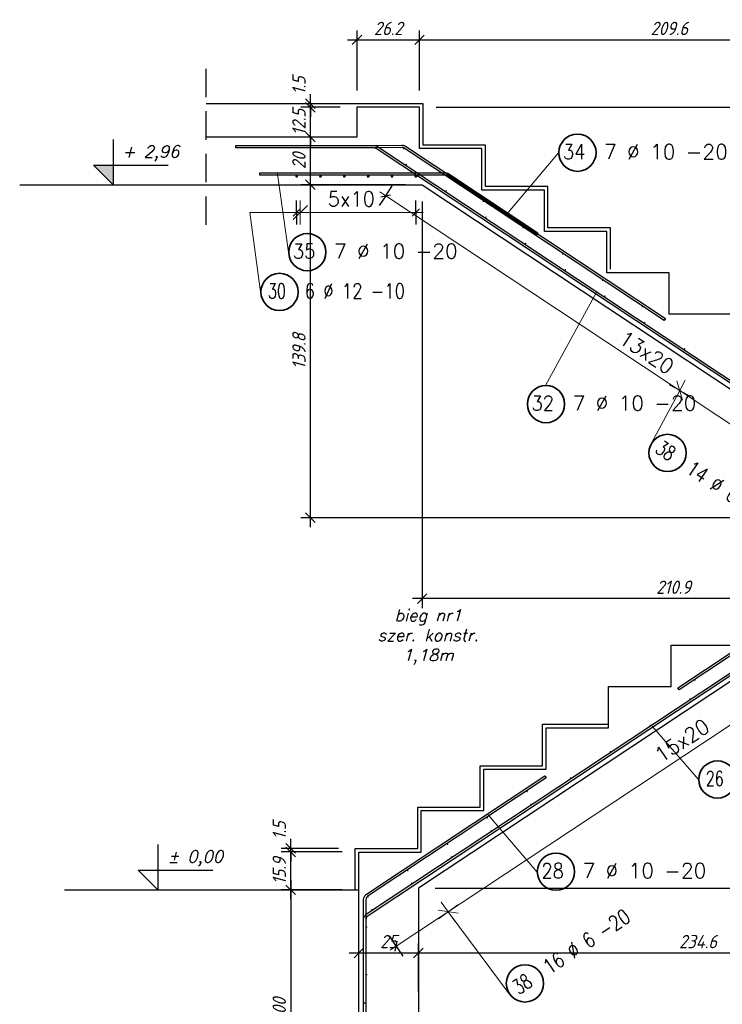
# Model space of a CAD drawing. Header units: millimetres. Extents: x -59549 to 24928, y -40343 to 39139.
# Tile 14 of 27: x -21886 to -18939, y 605 to 4738. Entities that reach past the tile are written whole.
import ezdxf

# ---------------------------------------------------------------- set-up
doc = ezdxf.new("R2010")
doc.units = ezdxf.units.MM
doc.header["$MEASUREMENT"] = 0
doc.linetypes.add('Dot & Dashed', pattern=[335.138881, 176.388884, -88.194442, 0, -70.555556])
doc.linetypes.add('Hidden', pattern=[7.14375, 4.7625, -2.38125])
for name, color, linetype in [('k-nadproża', 4, 'Hidden'), ('k-schody', 2, 'Continuous'), ('k-wymiary', 1, 'Continuous'), ('k-ściany', 2, 'Continuous')]:
    doc.layers.add(name, color=color, linetype=linetype)
doc.layers.add('Ogólne', color=7, linetype='Continuous', lineweight=25)
doc.styles.add('50', font='romans.shx', dxfattribs={"width": 0.85, "oblique": 15, "height": 10})
doc.styles.add('ISO', font='ISOCP.SHX', dxfattribs={"oblique": 15})
doc.styles.add('ROMANS', font='romans__.ttf')
doc.dimstyles.new('ISO 1_20', dxfattribs={"dimtxt": 56, "dimasz": 40, "dimexe": 40, "dimexo": 70, "dimgap": 20, "dimtad": 1, "dimdec": 1, "dimlfac": 0.1, "dimdsep": 46, "dimtxsty": 'ISO', "dimblk": 'OBLIQUE', "dimcen": 0.09, "dimdle": 40, "dimclrd": 1, "dimclre": 1, "dimclrt": 2, "dimadec": 0, "dimazin": 0, "dimtfac": 1, "dimtdec": 1, "dimtix": 1, "dimtmove": 2, "dimatfit": 0, "dimfxl": 1, "dimtolj": 1, "dimtzin": 0, "dimlwd": -1, "dimlwe": -1, "dimarcsym": 0})

# ---------------------------------------------------------------- blocks, each defined once
blk = doc.blocks.new('_Oblique')
at = {"color": 0, "linetype": 'ByBlock', "lineweight": -2, "ltscale": 30}
blk.add_line((-0.5, -0.5), (0.5, 0.5), dxfattribs=at)
blk = doc.blocks.new('*D58')
at = {"layer": 'Defpoints', "color": 0}
for p in [(-20213.5, 819.9), (-20463.5, 664.5), (-20213.5, 588.5)]:
    blk.add_point(p, dxfattribs=at)
at = {"layer": 'k-wymiary', "color": 1}
for p, q in [((-20463.5, 734.5), (-20463.5, 859.9)), ((-20213.5, 658.5), (-20213.5, 859.9)), ((-20503.5, 819.9), (-20173.5, 819.9))]:
    blk.add_line(p, q, dxfattribs=at)
at = {"layer": 'k-wymiary', "color": 1, "xscale": 40, "yscale": 40, "zscale": 40, "rotation": 180}
blk.add_blockref('_Oblique', (-20463.5, 819.9), dxfattribs=at)
at = {"layer": 'k-wymiary', "color": 1, "xscale": 40, "yscale": 40, "zscale": 40}
blk.add_blockref('_Oblique', (-20213.5, 819.9), dxfattribs=at)
at = {"layer": 'k-wymiary', "color": 2, "insert": (-20338.5, 867.9), "char_height": 56, "attachment_point": 5, "style": 'ISO'}
blk.add_mtext('\\A1;25', dxfattribs=at)
blk = doc.blocks.new('*D59')
at = {"layer": 'Defpoints', "color": 0}
for p in [(-17867.7, 2647), (-17867.7, 819.9), (-20213.5, 588.5)]:
    blk.add_point(p, dxfattribs=at)
at = {"layer": 'k-wymiary', "color": 1}
for p, q in [((-17867.7, 2577), (-17867.7, 779.9)), ((-20213.5, 658.5), (-20213.5, 859.9)), ((-20253.5, 819.9), (-17827.7, 819.9))]:
    blk.add_line(p, q, dxfattribs=at)
at = {"layer": 'k-wymiary', "color": 1, "xscale": 40, "yscale": 40, "zscale": 40, "rotation": 180}
blk.add_blockref('_Oblique', (-20213.5, 819.9), dxfattribs=at)
at = {"layer": 'k-wymiary', "color": 1, "xscale": 40, "yscale": 40, "zscale": 40}
blk.add_blockref('_Oblique', (-17867.7, 819.9), dxfattribs=at)
at = {"layer": 'k-wymiary', "color": 2, "insert": (-19040.6, 867.9), "char_height": 56, "attachment_point": 5, "style": 'ISO'}
blk.add_mtext('\\A1;234.6', dxfattribs=at)
blk = doc.blocks.new('*D61')
at = {"layer": 'Defpoints', "color": 0}
for p in [(-20213.5, 1091.9), (-17574.5, 1091.9), (-20213.5, 85.2)]:
    blk.add_point(p, dxfattribs=at)
at = {"layer": 'k-wymiary', "color": 1}
for p, q in [((-17574.5, 45.2), (-17574.5, 1131.9)), ((-20143.5, 1091.9), (-17534.5, 1091.9)), ((-20143.5, 85.2), (-17534.5, 85.2))]:
    blk.add_line(p, q, dxfattribs=at)
at = {"layer": 'k-wymiary', "color": 1, "xscale": 40, "yscale": 40, "zscale": 40}
for p, rotation in [((-17574.5, 1091.9), 90), ((-17574.5, 85.2), 270)]:
    blk.add_blockref('_Oblique', p, dxfattribs=dict(at, rotation=rotation))
at = {"layer": 'k-wymiary', "color": 2, "insert": (-17622.5, 588.5), "char_height": 56, "attachment_point": 5, "rotation": 90, "style": 'ISO'}
blk.add_mtext('\\A1;100.7', dxfattribs=at)
blk = doc.blocks.new('*D62')
at = {"layer": 'Defpoints', "color": 0}
for p in [(-17867.7, 2647), (-17574.5, 2647), (-20213.5, 1091.9)]:
    blk.add_point(p, dxfattribs=at)
at = {"layer": 'k-wymiary', "color": 1}
for p, q in [((-17574.5, 1051.9), (-17574.5, 2687)), ((-17797.7, 2647), (-17534.5, 2647)), ((-20143.5, 1091.9), (-17534.5, 1091.9))]:
    blk.add_line(p, q, dxfattribs=at)
at = {"layer": 'k-wymiary', "color": 1, "xscale": 40, "yscale": 40, "zscale": 40}
for p, rotation in [((-17574.5, 2647), 90), ((-17574.5, 1091.9), 270)]:
    blk.add_blockref('_Oblique', p, dxfattribs=dict(at, rotation=rotation))
at = {"layer": 'k-wymiary', "color": 2, "insert": (-17622.5, 1869.5), "char_height": 56, "attachment_point": 5, "rotation": 90, "style": 'ISO'}
blk.add_mtext('\\A1;155.5', dxfattribs=at)
blk = doc.blocks.new('*D64')
at = {"layer": 'Defpoints', "color": 0}
for p in [(-20209.1, 4370.2), (-17574.5, 4370.2), (-18105.5, 2807)]:
    blk.add_point(p, dxfattribs=at)
at = {"layer": 'k-wymiary', "color": 1}
for p, q in [((-17574.5, 2767), (-17574.5, 4410.2)), ((-20139.1, 4370.2), (-17534.5, 4370.2)), ((-18035.5, 2807), (-17534.5, 2807))]:
    blk.add_line(p, q, dxfattribs=at)
at = {"layer": 'k-wymiary', "color": 1, "xscale": 40, "yscale": 40, "zscale": 40}
for p, rotation in [((-17574.5, 4370.2), 90), ((-17574.5, 2807), 270)]:
    blk.add_blockref('_Oblique', p, dxfattribs=dict(at, rotation=rotation))
at = {"layer": 'k-wymiary', "color": 2, "insert": (-17622.5, 3588.6), "char_height": 56, "attachment_point": 5, "rotation": 90, "style": 'ISO'}
blk.add_mtext('\\A1;156.3', dxfattribs=at)
blk = doc.blocks.new('*D66')
at = {"layer": 'Defpoints', "color": 0}
for p in [(-20197.7, 4045), (-18088.9, 2647), (-20197.7, 2307.4)]:
    blk.add_point(p, dxfattribs=at)
at = {"layer": 'k-wymiary', "color": 1}
for p, q in [((-20197.7, 3975), (-20197.7, 2267.4)), ((-18088.9, 2577), (-18088.9, 2267.4)), ((-18048.9, 2307.4), (-20237.7, 2307.4))]:
    blk.add_line(p, q, dxfattribs=at)
at = {"layer": 'k-wymiary', "color": 1, "xscale": 40, "yscale": 40, "zscale": 40, "rotation": 180}
blk.add_blockref('_Oblique', (-20197.7, 2307.4), dxfattribs=at)
at = {"layer": 'k-wymiary', "color": 1, "xscale": 40, "yscale": 40, "zscale": 40}
blk.add_blockref('_Oblique', (-18088.9, 2307.4), dxfattribs=at)
at = {"layer": 'k-wymiary', "color": 2, "insert": (-19143.3, 2355.4), "char_height": 56, "attachment_point": 5, "style": 'ISO'}
blk.add_mtext('\\A1;210.9', dxfattribs=at)
blk = doc.blocks.new('*D67')
at = {"layer": 'Defpoints', "color": 0}
for p in [(-20666.6, 4045), (-20197.7, 4045), (-18088.9, 2647)]:
    blk.add_point(p, dxfattribs=at)
at = {"layer": 'k-wymiary', "color": 1}
for p, q in [((-20666.6, 2607), (-20666.6, 4085)), ((-20267.7, 4045), (-20706.6, 4045)), ((-18158.9, 2647), (-20706.6, 2647))]:
    blk.add_line(p, q, dxfattribs=at)
at = {"layer": 'k-wymiary', "color": 1, "xscale": 40, "yscale": 40, "zscale": 40}
for p, rotation in [((-20666.6, 4045), 90), ((-20666.6, 2647), 270)]:
    blk.add_blockref('_Oblique', p, dxfattribs=dict(at, rotation=rotation))
at = {"layer": 'k-wymiary', "color": 2, "insert": (-20714.6, 3346), "char_height": 56, "attachment_point": 5, "rotation": 90, "style": 'ISO'}
blk.add_mtext('\\A1;139.8', dxfattribs=at)
blk = doc.blocks.new('*D68')
at = {"layer": 'Defpoints', "color": 0}
for p in [(-20666.6, 4245), (-20471.1, 4245), (-20197.7, 4045)]:
    blk.add_point(p, dxfattribs=at)
at = {"layer": 'k-wymiary', "color": 1}
for p, q in [((-20666.6, 4005), (-20666.6, 4285)), ((-20541.1, 4245), (-20706.6, 4245)), ((-20267.7, 4045), (-20706.6, 4045))]:
    blk.add_line(p, q, dxfattribs=at)
at = {"layer": 'k-wymiary', "color": 1, "xscale": 40, "yscale": 40, "zscale": 40}
for p, rotation in [((-20666.6, 4245), 90), ((-20666.6, 4045), 270)]:
    blk.add_blockref('_Oblique', p, dxfattribs=dict(at, rotation=rotation))
at = {"layer": 'k-wymiary', "color": 2, "insert": (-20714.6, 4145), "char_height": 56, "attachment_point": 5, "rotation": 90, "style": 'ISO'}
blk.add_mtext('\\A1;20', dxfattribs=at)
blk = doc.blocks.new('*D69')
at = {"layer": 'Defpoints', "color": 0}
for p in [(-20666.6, 4370.2), (-20471.1, 4370.2), (-20471.1, 4245)]:
    blk.add_point(p, dxfattribs=at)
at = {"layer": 'k-wymiary', "color": 1}
for p, q in [((-20666.6, 4370.2), (-20666.6, 4410.2)), ((-20541.1, 4370.2), (-20706.6, 4370.2)), ((-20666.6, 4245), (-20666.6, 4370.2)), ((-20541.1, 4245), (-20706.6, 4245)), ((-20666.6, 4245), (-20666.6, 4205))]:
    blk.add_line(p, q, dxfattribs=at)
at = {"layer": 'k-wymiary', "color": 1, "xscale": 40, "yscale": 40, "zscale": 40}
for p, rotation in [((-20666.6, 4370.2), 270), ((-20666.6, 4245), 90)]:
    blk.add_blockref('_Oblique', p, dxfattribs=dict(at, rotation=rotation))
at = {"layer": 'k-wymiary', "color": 2, "insert": (-20714.6, 4307.6), "char_height": 56, "attachment_point": 5, "rotation": 90, "style": 'ISO'}
blk.add_mtext('\\A1;12.5', dxfattribs=at)
blk = doc.blocks.new('*D70')
at = {"layer": 'Defpoints', "color": 0}
for p in [(-20666.6, 4385.2), (-20194.1, 4385.2), (-20471.1, 4370.2)]:
    blk.add_point(p, dxfattribs=at)
at = {"layer": 'k-wymiary', "color": 1}
for p, q in [((-20666.6, 4385.2), (-20666.6, 4425.2)), ((-20264.1, 4385.2), (-20706.6, 4385.2)), ((-20666.6, 4370.2), (-20666.6, 4385.2)), ((-20541.1, 4370.2), (-20706.6, 4370.2)), ((-20666.6, 4370.2), (-20666.6, 4330.2))]:
    blk.add_line(p, q, dxfattribs=at)
at = {"layer": 'k-wymiary', "color": 1, "xscale": 40, "yscale": 40, "zscale": 40}
for p, rotation in [((-20666.6, 4385.2), 270), ((-20666.6, 4370.2), 90)]:
    blk.add_blockref('_Oblique', p, dxfattribs=dict(at, rotation=rotation))
at = {"layer": 'k-wymiary', "color": 2, "insert": (-20714.6, 4461.8), "char_height": 56, "attachment_point": 5, "rotation": 90, "style": 'ISO'}
blk.add_mtext('\\A1;1.5', dxfattribs=at)
blk = doc.blocks.new('*D72')
at = {"layer": 'Defpoints', "color": 0}
for p in [(-20749.1, 1243.9), (-20463.5, 1243.9), (-20463.5, 1085.2)]:
    blk.add_point(p, dxfattribs=at)
at = {"layer": 'k-wymiary', "color": 1}
for p, q in [((-20749.1, 1045.2), (-20749.1, 1283.9)), ((-20533.5, 1243.9), (-20789.1, 1243.9)), ((-20533.5, 1085.2), (-20789.1, 1085.2))]:
    blk.add_line(p, q, dxfattribs=at)
at = {"layer": 'k-wymiary', "color": 1, "xscale": 40, "yscale": 40, "zscale": 40}
for p, rotation in [((-20749.1, 1243.9), 90), ((-20749.1, 1085.2), 270)]:
    blk.add_blockref('_Oblique', p, dxfattribs=dict(at, rotation=rotation))
at = {"layer": 'k-wymiary', "color": 2, "insert": (-20797.1, 1164.5), "char_height": 56, "attachment_point": 5, "rotation": 90, "style": 'ISO'}
blk.add_mtext('\\A1;15.9', dxfattribs=at)
blk = doc.blocks.new('*D73')
at = {"layer": 'Defpoints', "color": 0}
for p in [(-20749.1, 1258.9), (-20478.5, 1258.9), (-20463.5, 1243.9)]:
    blk.add_point(p, dxfattribs=at)
at = {"layer": 'k-wymiary', "color": 1}
for p, q in [((-20749.1, 1258.9), (-20749.1, 1298.9)), ((-20548.5, 1258.9), (-20789.1, 1258.9)), ((-20533.5, 1243.9), (-20789.1, 1243.9)), ((-20749.1, 1243.9), (-20749.1, 1258.9)), ((-20749.1, 1243.9), (-20749.1, 1203.9))]:
    blk.add_line(p, q, dxfattribs=at)
at = {"layer": 'k-wymiary', "color": 1, "xscale": 40, "yscale": 40, "zscale": 40}
for p, rotation in [((-20749.1, 1258.9), 270), ((-20749.1, 1243.9), 90)]:
    blk.add_blockref('_Oblique', p, dxfattribs=dict(at, rotation=rotation))
at = {"layer": 'k-wymiary', "color": 2, "insert": (-20797.1, 1334.4), "char_height": 56, "attachment_point": 5, "rotation": 90, "style": 'ISO'}
blk.add_mtext('\\A1;1.5', dxfattribs=at)
blk = doc.blocks.new('*D74')
at = {"layer": 'Defpoints', "color": 0}
for p in [(-20209.1, 4653.1), (-20471.1, 4370.2), (-20209.1, 4370.2)]:
    blk.add_point(p, dxfattribs=at)
at = {"layer": 'k-wymiary', "color": 1}
for p, q in [((-20471.1, 4440.2), (-20471.1, 4693.1)), ((-20209.1, 4440.2), (-20209.1, 4693.1)), ((-20511.1, 4653.1), (-20169.1, 4653.1))]:
    blk.add_line(p, q, dxfattribs=at)
at = {"layer": 'k-wymiary', "color": 1, "xscale": 40, "yscale": 40, "zscale": 40, "rotation": 180}
blk.add_blockref('_Oblique', (-20471.1, 4653.1), dxfattribs=at)
at = {"layer": 'k-wymiary', "color": 1, "xscale": 40, "yscale": 40, "zscale": 40}
blk.add_blockref('_Oblique', (-20209.1, 4653.1), dxfattribs=at)
at = {"layer": 'k-wymiary', "color": 2, "insert": (-20340.1, 4701.1), "char_height": 56, "attachment_point": 5, "style": 'ISO'}
blk.add_mtext('\\A1;26.2', dxfattribs=at)
blk = doc.blocks.new('*D75')
at = {"layer": 'Defpoints', "color": 0}
for p in [(-18113.1, 4653.1), (-20209.1, 4370.2), (-18113.1, 2980.7)]:
    blk.add_point(p, dxfattribs=at)
at = {"layer": 'k-wymiary', "color": 1}
for p, q in [((-20209.1, 4440.2), (-20209.1, 4693.1)), ((-18113.1, 3050.7), (-18113.1, 4693.1)), ((-20249.1, 4653.1), (-18073.1, 4653.1))]:
    blk.add_line(p, q, dxfattribs=at)
at = {"layer": 'k-wymiary', "color": 1, "xscale": 40, "yscale": 40, "zscale": 40, "rotation": 180}
blk.add_blockref('_Oblique', (-20209.1, 4653.1), dxfattribs=at)
at = {"layer": 'k-wymiary', "color": 1, "xscale": 40, "yscale": 40, "zscale": 40}
blk.add_blockref('_Oblique', (-18113.1, 4653.1), dxfattribs=at)
at = {"layer": 'k-wymiary', "color": 2, "insert": (-19161.1, 4701.1), "char_height": 56, "attachment_point": 5, "style": 'ISO'}
blk.add_mtext('\\A1;209.6', dxfattribs=at)
blk = doc.blocks.new('*D77')
at = {"layer": 'Defpoints', "color": 0}
for p in [(-20463.5, 1085.2), (-20749.1, 85.2), (-20463.5, 85.2)]:
    blk.add_point(p, dxfattribs=at)
at = {"layer": 'k-wymiary', "color": 1}
for p, q in [((-20749.1, 1125.2), (-20749.1, 45.2)), ((-20533.5, 1085.2), (-20789.1, 1085.2)), ((-20533.5, 85.2), (-20789.1, 85.2))]:
    blk.add_line(p, q, dxfattribs=at)
at = {"layer": 'k-wymiary', "color": 1, "xscale": 40, "yscale": 40, "zscale": 40}
for p, rotation in [((-20749.1, 1085.2), 90), ((-20749.1, 85.2), 270)]:
    blk.add_blockref('_Oblique', p, dxfattribs=dict(at, rotation=rotation))
at = {"layer": 'k-wymiary', "color": 2, "insert": (-20797.1, 585.2), "char_height": 56, "attachment_point": 5, "rotation": 90, "style": 'ISO'}
blk.add_mtext('\\A1;100', dxfattribs=at)
blk = doc.blocks.new('KRESKOWANIE_20')
at = {"layer": 'Ogólne', "color": 7, "linetype": 'Continuous', "lineweight": 18, "transparency": 33554687}
for p, q in [((-20.7092, 3.9284), (-20.7092, 3.9784)), ((-20.7092, 3.9284), (-20.7592, 3.9284)), ((-20.7392, 3.8984), (-20.6792, 3.9584)), ((-20.7092, 3.9284), (-20.6592, 3.9284)), ((-20.7092, 3.9284), (-20.7092, 3.8784))]:
    blk.add_line(p, q, dxfattribs=at)
blk.add_lwpolyline([(-20.8756, 3.5949), (-20.9211, 3.9284), (-20.7092, 3.9284)], dxfattribs=at)
blk = doc.blocks.new('KRESKOWANIE_21')
at = {"layer": 'Ogólne', "color": 7, "linetype": 'Continuous', "lineweight": 18, "transparency": 33554687}
for p, q in [((-19.1176, 3.1811), (-19.0939, 3.2251)), ((-19.1176, 3.1811), (-19.1616, 3.2048)), ((-19.1054, 3.1405), (-19.1298, 3.2217)), ((-19.2348, 2.9631), (-19.1176, 3.1811)), ((-19.1176, 3.1811), (-19.1412, 3.1371)), ((-19.1176, 3.1811), (-19.0735, 3.1574))]:
    blk.add_line(p, q, dxfattribs=at)
blk = doc.blocks.new('KRESKOWANIE_22')
at = {"layer": 'Ogólne', "color": 7, "linetype": 'Continuous', "lineweight": 18, "transparency": 33554687}
for p, q in [((-20.0467, 0.9867), (-20.1306, 0.9992)), ((-20.0887, 0.993), (-20.1288, 0.9632)), ((-20.0887, 0.993), (-20.1185, 1.0331)), ((-20.0887, 0.993), (-20.0485, 1.0227)), ((-19.8329, 0.6482), (-20.0887, 0.993)), ((-20.0887, 0.993), (-20.0589, 0.9528))]:
    blk.add_line(p, q, dxfattribs=at)

msp = doc.modelspace()

# ---------------------------------------------------------------- hatches: boundary and pattern name
at = {"layer": 'k-wymiary'}
msp.add_hatch(color=1, dxfattribs=at).paths.add_polyline_path([(-21494.37, 4126.75), (-21576.16, 4126.75), (-21494.37, 4044.97)])
at = {"layer": 'Ogólne', "linetype": 'Continuous', "lineweight": 50, "transparency": 33554687}
for points in [[(-20271.75, 4196), (-20271.97, 4197.14), (-20272.62, 4198.12), (-20273.6, 4198.77), (-20274.75, 4199), (-20275.89, 4198.77), (-20276.87, 4198.12), (-20277.52, 4197.14), (-20277.75, 4196), (-20277.52, 4194.85), (-20276.87, 4193.87), (-20275.89, 4193.22), (-20274.75, 4193), (-20273.6, 4193.22), (-20272.62, 4193.87), (-20271.97, 4194.85)], [(-20260.82, 4129.94), (-20261.05, 4131.09), (-20261.7, 4132.06), (-20262.67, 4132.71), (-20263.82, 4132.94), (-20264.97, 4132.71), (-20265.94, 4132.06), (-20266.59, 4131.09), (-20266.82, 4129.94), (-20266.59, 4128.8), (-20265.94, 4127.82), (-20264.97, 4127.17), (-20263.82, 4126.94), (-20262.67, 4127.17), (-20261.7, 4127.82), (-20261.05, 4128.8)], [(-20718.2, 4080.37), (-20718.65, 4082.67), (-20719.95, 4084.62), (-20721.9, 4085.92), (-20724.2, 4086.37), (-20726.49, 4085.92), (-20728.44, 4084.62), (-20729.74, 4082.67), (-20730.2, 4080.37), (-20729.74, 4078.08), (-20728.44, 4076.13), (-20726.49, 4074.83), (-20724.2, 4074.37), (-20721.9, 4074.83), (-20719.95, 4076.13), (-20718.65, 4078.08)], [(-20618.2, 4080.37), (-20618.65, 4082.67), (-20619.95, 4084.62), (-20621.9, 4085.92), (-20624.2, 4086.37), (-20626.49, 4085.92), (-20628.44, 4084.62), (-20629.74, 4082.67), (-20630.2, 4080.37), (-20629.74, 4078.08), (-20628.44, 4076.13), (-20626.49, 4074.83), (-20624.2, 4074.37), (-20621.9, 4074.83), (-20619.95, 4076.13), (-20618.65, 4078.08)], [(-20518.2, 4080.37), (-20518.65, 4082.67), (-20519.95, 4084.62), (-20521.9, 4085.92), (-20524.2, 4086.37), (-20526.49, 4085.92), (-20528.44, 4084.62), (-20529.74, 4082.67), (-20530.2, 4080.37), (-20529.74, 4078.08), (-20528.44, 4076.13), (-20526.49, 4074.83), (-20524.2, 4074.37), (-20521.9, 4074.83), (-20519.95, 4076.13), (-20518.65, 4078.08)], [(-20418.2, 4080.37), (-20418.65, 4082.67), (-20419.95, 4084.62), (-20421.9, 4085.92), (-20424.2, 4086.37), (-20426.49, 4085.92), (-20428.44, 4084.62), (-20429.74, 4082.67), (-20430.2, 4080.37), (-20429.74, 4078.08), (-20428.44, 4076.13), (-20426.49, 4074.83), (-20424.2, 4074.37), (-20421.9, 4074.83), (-20419.95, 4076.13), (-20418.65, 4078.08)], [(-20318.2, 4080.37), (-20318.65, 4082.67), (-20319.95, 4084.62), (-20321.9, 4085.92), (-20324.2, 4086.37), (-20326.49, 4085.92), (-20328.44, 4084.62), (-20329.74, 4082.67), (-20330.2, 4080.37), (-20329.74, 4078.08), (-20328.44, 4076.13), (-20326.49, 4074.83), (-20324.2, 4074.37), (-20321.9, 4074.83), (-20319.95, 4076.13), (-20318.65, 4078.08)], [(-20218.2, 4080.37), (-20218.65, 4082.67), (-20219.95, 4084.62), (-20221.9, 4085.92), (-20224.2, 4086.37), (-20226.49, 4085.92), (-20228.44, 4084.62), (-20229.74, 4082.67), (-20230.2, 4080.37), (-20229.74, 4078.08), (-20228.44, 4076.13), (-20226.49, 4074.83), (-20224.2, 4074.37), (-20221.9, 4074.83), (-20219.95, 4076.13), (-20218.65, 4078.08)], [(-20105.05, 4085.49), (-20105.28, 4086.64), (-20105.93, 4087.61), (-20106.9, 4088.26), (-20108.05, 4088.49), (-20109.2, 4088.26), (-20110.17, 4087.61), (-20110.82, 4086.64), (-20111.05, 4085.49), (-20110.82, 4084.34), (-20110.17, 4083.37), (-20109.2, 4082.72), (-20108.05, 4082.49), (-20106.9, 4082.72), (-20105.93, 4083.37), (-20105.28, 4084.34)], [(-20094.14, 4019.41), (-20094.37, 4020.55), (-20095.02, 4021.53), (-20095.99, 4022.18), (-20097.14, 4022.41), (-20098.29, 4022.18), (-20099.26, 4021.53), (-20099.91, 4020.55), (-20100.14, 4019.41), (-20099.91, 4018.26), (-20099.26, 4017.28), (-20098.29, 4016.63), (-20097.14, 4016.41), (-20095.99, 4016.63), (-20095.02, 4017.28), (-20094.37, 4018.26)], [(-19938.35, 3974.98), (-19938.58, 3976.13), (-19939.23, 3977.1), (-19940.2, 3977.75), (-19941.35, 3977.98), (-19942.5, 3977.75), (-19943.47, 3977.1), (-19944.12, 3976.13), (-19944.35, 3974.98), (-19944.12, 3973.83), (-19943.47, 3972.86), (-19942.5, 3972.21), (-19941.35, 3971.98), (-19940.2, 3972.21), (-19939.23, 3972.86), (-19938.58, 3973.83)], [(-19927.46, 3908.87), (-19927.69, 3910.02), (-19928.34, 3910.99), (-19929.32, 3911.64), (-19930.46, 3911.87), (-19931.61, 3911.64), (-19932.59, 3910.99), (-19933.24, 3910.02), (-19933.46, 3908.87), (-19933.24, 3907.72), (-19932.59, 3906.75), (-19931.61, 3906.1), (-19930.46, 3905.87), (-19929.32, 3906.1), (-19928.34, 3906.75), (-19927.69, 3907.72)], [(-19771.65, 3864.47), (-19771.88, 3865.62), (-19772.53, 3866.6), (-19773.5, 3867.25), (-19774.65, 3867.47), (-19775.8, 3867.25), (-19776.77, 3866.6), (-19777.42, 3865.62), (-19777.65, 3864.47), (-19777.42, 3863.33), (-19776.77, 3862.35), (-19775.8, 3861.7), (-19774.65, 3861.47), (-19773.5, 3861.7), (-19772.53, 3862.35), (-19771.88, 3863.33)], [(-19760.79, 3798.33), (-19761.01, 3799.48), (-19761.67, 3800.45), (-19762.64, 3801.1), (-19763.79, 3801.33), (-19764.93, 3801.1), (-19765.91, 3800.45), (-19766.56, 3799.48), (-19766.79, 3798.33), (-19766.56, 3797.18), (-19765.91, 3796.21), (-19764.93, 3795.56), (-19763.79, 3795.33), (-19762.64, 3795.56), (-19761.67, 3796.21), (-19761.01, 3797.18)], [(-19604.95, 3753.97), (-19605.18, 3755.12), (-19605.83, 3756.09), (-19606.81, 3756.74), (-19607.95, 3756.97), (-19609.1, 3756.74), (-19610.08, 3756.09), (-19610.73, 3755.12), (-19610.95, 3753.97), (-19610.73, 3752.82), (-19610.08, 3751.85), (-19609.1, 3751.2), (-19607.95, 3750.97), (-19606.81, 3751.2), (-19605.83, 3751.85), (-19605.18, 3752.82)], [(-19594.11, 3687.79), (-19594.34, 3688.94), (-19594.99, 3689.91), (-19595.96, 3690.56), (-19597.11, 3690.79), (-19598.26, 3690.56), (-19599.23, 3689.91), (-19599.88, 3688.94), (-19600.11, 3687.79), (-19599.88, 3686.64), (-19599.23, 3685.67), (-19598.26, 3685.02), (-19597.11, 3684.79), (-19595.96, 3685.02), (-19594.99, 3685.67), (-19594.34, 3686.64)], [(-19438.26, 3643.46), (-19438.48, 3644.61), (-19439.13, 3645.58), (-19440.11, 3646.23), (-19441.26, 3646.46), (-19442.4, 3646.23), (-19443.38, 3645.58), (-19444.03, 3644.61), (-19444.26, 3643.46), (-19444.03, 3642.31), (-19443.38, 3641.34), (-19442.4, 3640.69), (-19441.26, 3640.46), (-19440.11, 3640.69), (-19439.13, 3641.34), (-19438.48, 3642.31)], [(-19427.43, 3577.25), (-19427.66, 3578.4), (-19428.31, 3579.38), (-19429.28, 3580.03), (-19430.43, 3580.25), (-19431.58, 3580.03), (-19432.55, 3579.38), (-19433.2, 3578.4), (-19433.43, 3577.25), (-19433.2, 3576.11), (-19432.55, 3575.13), (-19431.58, 3574.48), (-19430.43, 3574.25), (-19429.28, 3574.48), (-19428.31, 3575.13), (-19427.66, 3576.11)], [(-19271.56, 3532.95), (-19271.79, 3534.1), (-19272.44, 3535.08), (-19273.41, 3535.73), (-19274.56, 3535.95), (-19275.71, 3535.73), (-19276.68, 3535.08), (-19277.33, 3534.1), (-19277.56, 3532.95), (-19277.33, 3531.81), (-19276.68, 3530.83), (-19275.71, 3530.18), (-19274.56, 3529.95), (-19273.41, 3530.18), (-19272.44, 3530.83), (-19271.79, 3531.81)], [(-19260.75, 3466.72), (-19260.98, 3467.86), (-19261.63, 3468.84), (-19262.61, 3469.49), (-19263.75, 3469.72), (-19264.9, 3469.49), (-19265.88, 3468.84), (-19266.53, 3467.86), (-19266.75, 3466.72), (-19266.53, 3465.57), (-19265.88, 3464.6), (-19264.9, 3463.95), (-19263.75, 3463.72), (-19262.61, 3463.95), (-19261.63, 3464.6), (-19260.98, 3465.57)], [(-19094.08, 3356.18), (-19094.3, 3357.33), (-19094.95, 3358.3), (-19095.93, 3358.95), (-19097.08, 3359.18), (-19098.22, 3358.95), (-19099.2, 3358.3), (-19099.85, 3357.33), (-19100.08, 3356.18), (-19099.85, 3355.03), (-19099.2, 3354.06), (-19098.22, 3353.41), (-19097.08, 3353.18), (-19095.93, 3353.41), (-19094.95, 3354.06), (-19094.3, 3355.03)], [(-19050.17, 1965.52), (-19050.4, 1966.67), (-19051.05, 1967.64), (-19052.02, 1968.29), (-19053.17, 1968.52), (-19054.32, 1968.29), (-19055.29, 1967.64), (-19055.94, 1966.67), (-19056.17, 1965.52), (-19055.94, 1964.37), (-19055.29, 1963.4), (-19054.32, 1962.75), (-19053.17, 1962.52), (-19052.02, 1962.75), (-19051.05, 1963.4), (-19050.4, 1964.37)], [(-19071.53, 1886.23), (-19071.76, 1887.38), (-19072.41, 1888.35), (-19073.38, 1889), (-19074.53, 1889.23), (-19075.67, 1889), (-19076.65, 1888.35), (-19077.3, 1887.38), (-19077.53, 1886.23), (-19077.3, 1885.08), (-19076.65, 1884.11), (-19075.67, 1883.46), (-19074.53, 1883.23), (-19073.38, 1883.46), (-19072.41, 1884.11), (-19071.76, 1885.08)], [(-19238.24, 1775.75), (-19238.47, 1776.9), (-19239.12, 1777.88), (-19240.1, 1778.53), (-19241.24, 1778.75), (-19242.39, 1778.53), (-19243.37, 1777.88), (-19244.02, 1776.9), (-19244.24, 1775.75), (-19244.02, 1774.61), (-19243.37, 1773.63), (-19242.39, 1772.98), (-19241.24, 1772.75), (-19240.1, 1772.98), (-19239.12, 1773.63), (-19238.47, 1774.61)], [(-19404.96, 1665.28), (-19405.19, 1666.42), (-19405.84, 1667.4), (-19406.81, 1668.05), (-19407.96, 1668.28), (-19409.11, 1668.05), (-19410.08, 1667.4), (-19410.73, 1666.42), (-19410.96, 1665.28), (-19410.73, 1664.13), (-19410.08, 1663.15), (-19409.11, 1662.5), (-19407.96, 1662.28), (-19406.81, 1662.5), (-19405.84, 1663.15), (-19405.19, 1664.13)], [(-19571.68, 1554.8), (-19571.91, 1555.95), (-19572.56, 1556.92), (-19573.53, 1557.57), (-19574.68, 1557.8), (-19575.83, 1557.57), (-19576.8, 1556.92), (-19577.45, 1555.95), (-19577.68, 1554.8), (-19577.45, 1553.65), (-19576.8, 1552.68), (-19575.83, 1552.03), (-19574.68, 1551.8), (-19573.53, 1552.03), (-19572.56, 1552.68), (-19571.91, 1553.65)], [(-19755.06, 1497.56), (-19755.28, 1498.7), (-19755.93, 1499.68), (-19756.91, 1500.33), (-19758.06, 1500.56), (-19759.2, 1500.33), (-19760.18, 1499.68), (-19760.83, 1498.7), (-19761.06, 1497.56), (-19760.83, 1496.41), (-19760.18, 1495.43), (-19759.2, 1494.78), (-19758.06, 1494.56), (-19756.91, 1494.78), (-19755.93, 1495.43), (-19755.28, 1496.41)], [(-19738.39, 1444.32), (-19738.62, 1445.47), (-19739.27, 1446.44), (-19740.25, 1447.09), (-19741.39, 1447.32), (-19742.54, 1447.09), (-19743.52, 1446.44), (-19744.17, 1445.47), (-19744.39, 1444.32), (-19744.17, 1443.17), (-19743.52, 1442.2), (-19742.54, 1441.55), (-19741.39, 1441.32), (-19740.25, 1441.55), (-19739.27, 1442.2), (-19738.62, 1443.17)], [(-19921.72, 1387), (-19921.95, 1388.14), (-19922.6, 1389.12), (-19923.57, 1389.77), (-19924.72, 1390), (-19925.87, 1389.77), (-19926.84, 1389.12), (-19927.49, 1388.14), (-19927.72, 1387), (-19927.49, 1385.85), (-19926.84, 1384.88), (-19925.87, 1384.23), (-19924.72, 1384), (-19923.57, 1384.23), (-19922.6, 1384.88), (-19921.95, 1385.85)], [(-19905.11, 1333.84), (-19905.34, 1334.99), (-19905.99, 1335.96), (-19906.96, 1336.61), (-19908.11, 1336.84), (-19909.26, 1336.61), (-19910.23, 1335.96), (-19910.88, 1334.99), (-19911.11, 1333.84), (-19910.88, 1332.69), (-19910.23, 1331.72), (-19909.26, 1331.07), (-19908.11, 1330.84), (-19906.96, 1331.07), (-19905.99, 1331.72), (-19905.34, 1332.69)], [(-20088.38, 1276.44), (-20088.61, 1277.59), (-20089.26, 1278.56), (-20090.23, 1279.21), (-20091.38, 1279.44), (-20092.53, 1279.21), (-20093.5, 1278.56), (-20094.15, 1277.59), (-20094.38, 1276.44), (-20094.15, 1275.29), (-20093.5, 1274.32), (-20092.53, 1273.67), (-20091.38, 1273.44), (-20090.23, 1273.67), (-20089.26, 1274.32), (-20088.61, 1275.29)], [(-20071.83, 1223.36), (-20072.06, 1224.51), (-20072.71, 1225.48), (-20073.68, 1226.13), (-20074.83, 1226.36), (-20075.98, 1226.13), (-20076.95, 1225.48), (-20077.6, 1224.51), (-20077.83, 1223.36), (-20077.6, 1222.22), (-20076.95, 1221.24), (-20075.98, 1220.59), (-20074.83, 1220.36), (-20073.68, 1220.59), (-20072.71, 1221.24), (-20072.06, 1222.22)], [(-20255.05, 1165.88), (-20255.28, 1167.03), (-20255.93, 1168), (-20256.9, 1168.65), (-20258.05, 1168.88), (-20259.2, 1168.65), (-20260.17, 1168), (-20260.82, 1167.03), (-20261.05, 1165.88), (-20260.82, 1164.73), (-20260.17, 1163.76), (-20259.2, 1163.11), (-20258.05, 1162.88), (-20256.9, 1163.11), (-20255.93, 1163.76), (-20255.28, 1164.73)], [(-20238.55, 1112.89), (-20238.77, 1114.03), (-20239.42, 1115.01), (-20240.4, 1115.66), (-20241.55, 1115.89), (-20242.69, 1115.66), (-20243.67, 1115.01), (-20244.32, 1114.03), (-20244.55, 1112.89), (-20244.32, 1111.74), (-20243.67, 1110.76), (-20242.69, 1110.11), (-20241.55, 1109.89), (-20240.4, 1110.11), (-20239.42, 1110.76), (-20238.77, 1111.74)], [(-20421.71, 1055.32), (-20421.94, 1056.47), (-20422.59, 1057.44), (-20423.56, 1058.09), (-20424.71, 1058.32), (-20425.86, 1058.09), (-20426.83, 1057.44), (-20427.48, 1056.47), (-20427.71, 1055.32), (-20427.48, 1054.17), (-20426.83, 1053.2), (-20425.86, 1052.55), (-20424.71, 1052.32), (-20423.56, 1052.55), (-20422.59, 1053.2), (-20421.94, 1054.17)], [(-20405.26, 1002.41), (-20405.49, 1003.55), (-20406.14, 1004.53), (-20407.11, 1005.18), (-20408.26, 1005.41), (-20409.41, 1005.18), (-20410.38, 1004.53), (-20411.03, 1003.55), (-20411.26, 1002.41), (-20411.03, 1001.26), (-20410.38, 1000.29), (-20409.41, 999.64), (-20408.26, 999.41), (-20407.11, 999.64), (-20406.14, 1000.29), (-20405.49, 1001.26)], [(-20427.51, 928.94), (-20427.74, 930.08), (-20428.39, 931.06), (-20429.36, 931.71), (-20430.51, 931.94), (-20431.66, 931.71), (-20432.63, 931.06), (-20433.28, 930.08), (-20433.51, 928.94), (-20433.28, 927.79), (-20432.63, 926.82), (-20431.66, 926.17), (-20430.51, 925.94), (-20429.36, 926.17), (-20428.39, 926.82), (-20427.74, 927.79)], [(-20427.51, 728.94), (-20427.74, 730.08), (-20428.39, 731.06), (-20429.36, 731.71), (-20430.51, 731.94), (-20431.66, 731.71), (-20432.63, 731.06), (-20433.28, 730.08), (-20433.51, 728.94), (-20433.28, 727.79), (-20432.63, 726.82), (-20431.66, 726.16), (-20430.51, 725.94), (-20429.36, 726.16), (-20428.39, 726.82), (-20427.74, 727.79)]]:
    msp.add_hatch(color=5, dxfattribs=at).paths.add_polyline_path(points)

# ---------------------------------------------------------------- linework, layer by layer
at = {"layer": 'k-schody'}
for p, q in [((-20471.11, 4370.17), (-20471.11, 4244.97)), ((-20471.11, 4244.97), (-21104.25, 4244.97))]:
    msp.add_line(p, q, dxfattribs=at)
at = {"layer": 'k-schody', "color": 1}
for p, q in [((-21885.94, 4044.97), (-21089.25, 4044.97)), ((-21698.31, 1085.17), (-20463.51, 1085.17))]:
    msp.add_line(p, q, dxfattribs=at)
for points in [[(-19408.11, 3690.43), (-19408.11, 3864.11), (-19670.11, 3864.11), (-19670.11, 4037.8), (-19932.11, 4037.8), (-19932.11, 4211.48), (-20194.11, 4211.48), (-20194.11, 4385.17), (-21104.25, 4385.17)], [(-21494.37, 4234.66), (-21494.37, 4044.97), (-21576.16, 4126.75), (-21263.24, 4126.75)], [(-20478.51, 1085.17), (-20478.51, 1258.85), (-20216.51, 1258.85), (-20216.51, 1432.54), (-19954.51, 1432.54), (-19954.51, 1606.22), (-19692.51, 1606.22), (-19692.51, 1779.9), (-19415.51, 1779.9)], [(-21306.74, 1274.86), (-21306.74, 1085.17), (-21388.53, 1166.95), (-21075.61, 1166.95)]]:
    msp.add_lwpolyline(points, dxfattribs=at)
at = {"layer": 'k-schody'}
for points in [[(-18105.51, 2807.01), (-18113.11, 2807.01), (-18113.11, 2980.69), (-18375.11, 2980.69), (-18375.11, 3154.38), (-18637.11, 3154.38), (-18637.11, 3328.06), (-18899.11, 3328.06), (-18899.11, 3501.75), (-19161.11, 3501.75), (-19161.11, 3675.43), (-19423.11, 3675.43), (-19423.11, 3849.11), (-19685.11, 3849.11), (-19685.11, 4022.8), (-19947.11, 4022.8), (-19947.11, 4196.48), (-20209.11, 4196.48), (-20209.11, 4370.17), (-20471.11, 4370.17)], [(-21104.25, 4044.97), (-20197.74, 4044.97), (-18088.94, 2647.01), (-17867.69, 2647.01)], [(-20463.51, 85.17), (-20463.51, 1243.85), (-20201.51, 1243.85), (-20201.51, 1417.54), (-19939.51, 1417.54), (-19939.51, 1591.22), (-19677.51, 1591.22), (-19677.51, 1764.9), (-19415.51, 1764.9), (-19415.51, 1938.59), (-19153.51, 1938.59), (-19153.51, 2112.27), (-18891.51, 2112.27), (-18891.51, 2285.96), (-18629.51, 2285.96), (-18629.51, 2459.64), (-18367.51, 2459.64), (-18367.51, 2633.32), (-18105.51, 2633.32), (-18105.51, 2807.01), (-16338.11, 2807.01)], [(-16338.11, 2647.01), (-17867.69, 2647.01), (-20213.51, 1091.92), (-20213.51, 85.17)]]:
    msp.add_lwpolyline(points, dxfattribs=at)
at = {"layer": 'k-ściany', "color": 1, "linetype": 'Hidden', "ltscale": 25}
msp.add_line((-21104.25, 3876.87), (-21104.25, 4553.26), dxfattribs=at)
at = {"layer": 'Ogólne', "color": 7, "linetype": 'Continuous', "lineweight": 18, "transparency": 33554687}
for p, q in [((-19625.99, 4179.17), (-19843.64, 3919.47)), ((-20759, 3761.89), (-20804.5, 4090.43)), ((-20350.72, 3998.9), (-20375.72, 4015.48)), ((-20724.2, 3928.38), (-20754.2, 3928.38)), ((-20224.2, 3928.38), (-20194.2, 3928.38)), ((-19679.92, 3202.11), (-19467.64, 3590.97)), ((-19038.89, 1548.16), (-19232.8, 1772.05)), ((-19716.3, 1161.13), (-19920.34, 1400.14)), ((-20306.39, 848.68), (-20331.4, 832.11))]:
    msp.add_line(p, q, dxfattribs=at)
at = {"layer": 'Ogólne', "color": 7, "linetype": 'Continuous', "lineweight": 25, "transparency": 33554687}
for p, q in [((-20350.72, 3998.9), (-20323.09, 4040.57)), ((-20724.2, 3928.38), (-20724.2, 3978.38)), ((-20350.72, 3998.9), (-20378.36, 3957.24)), ((-20371.51, 3994.69), (-20329.93, 4003.11)), ((-20224.2, 3928.38), (-20224.2, 3978.38)), ((-20739.2, 3913.38), (-20709.2, 3943.38)), ((-20724.2, 3928.38), (-20724.2, 3878.38)), ((-20239.2, 3913.38), (-20209.2, 3943.38)), ((-20224.2, 3928.38), (-20224.2, 3878.38)), ((-20306.39, 848.68), (-20334.01, 890.36)), ((-20310.61, 827.89), (-20302.17, 869.47)), ((-20306.39, 848.68), (-20278.77, 807))]:
    msp.add_line(p, q, dxfattribs=at)
for points in [[(-20979.6, 4210), (-20283.18, 4211.18), (-20281.16, 4211.08), (-20279.09, 4210.83), (-20277.04, 4210.44), (-20275.03, 4209.91), (-20273.07, 4209.25), (-20271.15, 4208.44), (-20269.28, 4207.51), (-20267.54, 4206.48), (-19177.12, 3483.62), (-19182.65, 3475.29), (-20272.85, 4198), (-20274.07, 4198.72), (-20275.32, 4199.35), (-20276.61, 4199.89), (-20277.91, 4200.33), (-20279.25, 4200.68), (-20280.61, 4200.94), (-20282, 4201.11), (-20283.43, 4201.18), (-20979.59, 4200), (-20979.6, 4210)], [(-18105.08, 2681.71), (-20390.56, 4196.79), (-20391.78, 4197.51), (-20393.03, 4198.14), (-20394.31, 4198.67), (-20395.61, 4199.11), (-20396.94, 4199.46), (-20398.31, 4199.73), (-20399.69, 4199.89), (-20401.11, 4199.97), (-20979.43, 4199.97), (-20979.43, 4209.97), (-20400.84, 4209.97), (-20398.83, 4209.86), (-20396.77, 4209.61), (-20394.72, 4209.22), (-20392.73, 4208.69), (-20390.77, 4208.03), (-20388.85, 4207.23), (-20386.99, 4206.29), (-20385.25, 4205.27), (-18099.78, 2690.19)], [(-19718.36, 3835.16), (-20091.09, 4082.25), (-20092.31, 4082.97), (-20093.56, 4083.59), (-20094.84, 4084.13), (-20096.14, 4084.57), (-20097.47, 4084.92), (-20098.83, 4085.18), (-20100.22, 4085.35), (-20101.63, 4085.43), (-20878.79, 4085.43), (-20878.79, 4095.43), (-20101.37, 4095.43), (-20099.35, 4095.32), (-20097.29, 4095.07), (-20095.25, 4094.68), (-20093.25, 4094.15), (-20091.3, 4093.49), (-20089.38, 4092.69), (-20087.52, 4091.75), (-20085.78, 4090.73), (-19712.84, 3843.5), (-19718.36, 3835.16)], [(-20443.51, 133.73), (-20443.51, 960.24), (-20443.22, 963.6), (-20442.51, 967.06), (-20441.4, 970.41), (-20439.95, 973.53), (-20438.15, 976.47), (-20435.97, 979.25), (-20433.48, 981.74), (-20430.84, 983.85), (-17717.88, 2782.31)], [(-17712.58, 2773.83), (-20424.95, 975.75), (-20426.8, 974.28), (-20428.47, 972.6), (-20429.93, 970.75), (-20431.13, 968.8), (-20432.09, 966.72), (-20432.83, 964.48), (-20433.3, 962.16), (-20433.51, 959.8), (-20433.51, 134.42)], [(-19125.79, 1932.97), (-17844.42, 2782.31), (-17842.68, 2783.34), (-17840.82, 2784.27), (-17838.9, 2785.07), (-17836.95, 2785.74), (-17834.95, 2786.26), (-17832.91, 2786.66), (-17830.85, 2786.9), (-17828.83, 2787.01), (-17193.36, 2787.01), (-17193.36, 2777.01), (-17828.57, 2777.01), (-17829.98, 2776.93), (-17831.37, 2776.77), (-17832.73, 2776.51), (-17834.06, 2776.16), (-17835.36, 2775.71), (-17836.64, 2775.18), (-17837.89, 2774.55), (-17839.11, 2773.83), (-19120.27, 1924.63), (-19125.79, 1932.97)], [(-19677.6, 1555.16), (-20424.95, 1059.4), (-20426.8, 1057.92), (-20428.47, 1056.24), (-20429.93, 1054.39), (-20431.13, 1052.44), (-20432.09, 1050.36), (-20432.83, 1048.12), (-20433.31, 1045.8), (-20433.51, 1043.45), (-20433.51, 609.82), (-20443.51, 609.82), (-20443.51, 1043.89), (-20443.22, 1047.25), (-20442.51, 1050.7), (-20441.41, 1054.05), (-20439.95, 1057.18), (-20438.15, 1060.11), (-20435.97, 1062.89), (-20433.48, 1065.38), (-20430.85, 1067.49), (-19683.12, 1563.5), (-19677.6, 1555.16)]]:
    msp.add_lwpolyline(points, dxfattribs=at)
at = {"layer": 'Ogólne', "color": 7, "linetype": 'Continuous', "lineweight": 18, "transparency": 33554687}
for points in [[(-20350.72, 3998.9), (-19423.1, 3383.72), (-19423.1, 3383.72), (-18183.91, 2561.91)], [(-20724.2, 3928.38), (-20648.35, 3928.38), (-20648.35, 3928.38), (-20224.2, 3928.38)], [(-20306.39, 848.68), (-19299, 1516.25), (-19299, 1516.25), (-17805.64, 2505.85)]]:
    msp.add_lwpolyline(points, dxfattribs=at)
at = {"layer": 'Ogólne', "color": 6, "linetype": 'Continuous', "lineweight": 35, "transparency": 33554687}
for centre in [(-19546.35, 4179.28), (-20679.36, 3761.99), (-20795.98, 3595.04), (-19678.41, 3124.09), (-19168.4, 2919.17), (-18959.25, 1548.27), (-19636.66, 1161.24), (-19766.58, 692.26)]:
    msp.add_circle(centre, 78.12, dxfattribs=at)

# ---------------------------------------------------------------- block references
at = {"layer": 'Ogólne', "color": 7, "linetype": 'Continuous', "lineweight": 18, "transparency": 33554687, "xscale": 1000, "yscale": 1000, "zscale": 1000}
for name in ['KRESKOWANIE_20', 'KRESKOWANIE_21', 'KRESKOWANIE_22']:
    msp.add_blockref(name, (0, 0), dxfattribs=at)

# ---------------------------------------------------------------- texts
at = {"layer": 'k-nadproża', "color": 2, "linetype": 'Dot & Dashed', "ltscale": 1.5, "char_height": 50, "width": 482.0898, "attachment_point": 8, "style": '50'}
for s, insert in [('{\\W1;+ 2,96}', (-21336.25, 4144.28)), ('{\\W1;± 0,00}', (-21148.62, 1184.48))]:
    msp.add_mtext(s, dxfattribs=dict(at, insert=insert))
at = {"layer": 'k-schody', "color": 2, "linetype": 'Dot & Dashed', "ltscale": 1.5, "insert": (-20172.84, 2030.53), "char_height": 50, "width": 482.0898, "attachment_point": 8, "style": '50'}
msp.add_mtext('\\A1;\\pt0;{\\W1;\\C256;bieg nr1\\Pszer. konstr. 1,18m}', dxfattribs=at)
at = {"layer": 'Ogólne', "color": 7, "linetype": 'Continuous', "lineweight": 25, "transparency": 33554687, "char_height": 62.5, "attachment_point": 7, "style": 'ROMANS'}
for s, insert, width in [('\\W1.00;\\fRomanS|i1|b0|c0|p0; 7 %%c 10 -20 ', (-19477.8, 4152.09), 793.6831), ('\\W0.88;\\fRomanS|i1|b0|c0|p0;34', (-19607.19, 4152.09), 149.0931), ('\\W0.96;\\fRomanS|i1|b0|c0|p0;5x10', (-20594.12, 3954.21), 264.3436), ('\\W0.88;\\fRomanS|i1|b0|c0|p0;35', (-20740.2, 3734.8), 149.0931), ('\\W1.00;\\fRomanS|i1|b0|c0|p0; 7 %%c 10 -20 ', (-20610.81, 3734.8), 793.6831), ('\\W0.70;\\fRomanS|i1|b0|c0|p0;30', (-20844.66, 3567.85), 119.2745), ('\\W0.81;\\fRomanS|i1|b0|c0|p0; 6 %%c 12 -10  ', (-20725.52, 3567.85), 686.1869), ('\\W0.88;\\fRomanS|i1|b0|c0|p0;32', (-19739.25, 3096.9), 149.0931), ('\\W1.00;\\fRomanS|i1|b0|c0|p0; 7 %%c 10 -20 ', (-19609.86, 3096.9), 793.6831), ('\\W0.70;\\fRomanS|i1|b0|c0|p0;26', (-19007.92, 1521.08), 119.2745), ('\\W1.00;\\fRomanS|i1|b0|c0|p0; 7 %%c 10 -20 ', (-19568.11, 1134.05), 793.6831), ('\\W0.88;\\fRomanS|i1|b0|c0|p0;28', (-19697.5, 1134.05), 149.0931)]:
    msp.add_mtext(s, dxfattribs=dict(at, insert=insert, width=width))
for s, insert, width, rotation in [('\\W0.97;\\fRomanS|i1|b0|c0|p0;13x20', (-19378.34, 3385.03), 325.4533, 326.44833), ('\\W0.70;\\fRomanS|i1|b0|c0|p0;38', (-19223.99, 2923.41), 119.2745, 326.44833), ('\\W0.80;\\fRomanS|i1|b0|c0|p0; 14 %%c 6 -20  ', (-19124.7, 2857.56), 686.008, 326.44833), ('\\W0.97;\\fRomanS|i1|b0|c0|p0;15x20', (-19195.61, 1615.75), 325.4533, 33.53122), ('\\W0.80;\\fRomanS|i1|b0|c0|p0; 16 %%c 6 -20  ', (-19692.82, 708.52), 686.0081, 33.53122), ('\\W0.70;\\fRomanS|i1|b0|c0|p0;38', (-19792.13, 642.71), 119.2745, 33.53122)]:
    msp.add_mtext(s, dxfattribs=dict(at, insert=insert, width=width, rotation=rotation))

# ---------------------------------------------------------------- dimensions: what is measured, and where the dimension line sits
at = {"layer": 'k-wymiary', "color": 4}
for base, p1, p2, picture, middle in [((-20209.11, 4653.06), (-20471.11, 4370.17), (-20209.11, 4370.17), '*D74', (-20340.11, 4701.07)), ((-18113.11, 4653.06), (-20209.11, 4370.17), (-18113.11, 2980.69), '*D75', (-19161.11, 4701.07)), ((-20197.74, 2307.44), (-18088.94, 2647.01), (-20197.74, 4044.97), '*D66', (-19143.34, 2355.44)), ((-17867.69, 819.94), (-20213.51, 588.55), (-17867.69, 2647.01), '*D59', (-19040.6, 867.94))]:
    dim = msp.add_linear_dim(base=base, p1=p1, p2=p2, dimstyle='ISO 1_20', dxfattribs=at)
    dim.commit()
    dim.dimension.update_dxf_attribs({"geometry": picture, "text_midpoint": middle})
for base, p1, p2, picture, middle in [((-20666.64, 4385.17), (-20471.11, 4370.17), (-20194.11, 4385.17), '*D70', (-20714.64, 4461.82)), ((-20749.1, 1258.85), (-20463.51, 1243.85), (-20478.51, 1258.85), '*D73', (-20797.1, 1334.42))]:
    dim = msp.add_linear_dim(base=base, p1=p1, p2=p2, angle=90, dimstyle='ISO 1_20', dxfattribs=at)
    dim.commit()
    dim.dimension.update_dxf_attribs({"geometry": picture, "text_midpoint": middle, "dimtype": 160})
for base, p1, p2, picture, middle in [((-20666.64, 4370.17), (-20471.11, 4244.97), (-20471.11, 4370.17), '*D69', (-20714.65, 4307.57)), ((-17574.49, 4370.17), (-18105.51, 2807.01), (-20209.11, 4370.17), '*D64', (-17622.49, 3588.59)), ((-20666.64, 4244.97), (-20197.74, 4044.97), (-20471.11, 4244.97), '*D68', (-20714.65, 4144.97)), ((-20666.64, 4044.97), (-18088.94, 2647.01), (-20197.74, 4044.97), '*D67', (-20714.64, 3345.99)), ((-17574.49, 2647.01), (-20213.51, 1091.92), (-17867.69, 2647.01), '*D62', (-17622.49, 1869.47)), ((-20749.1, 1243.85), (-20463.51, 1085.17), (-20463.51, 1243.85), '*D72', (-20797.1, 1164.51)), ((-20749.1, 85.17), (-20463.51, 1085.17), (-20463.51, 85.17), '*D77', (-20797.1, 585.17)), ((-17574.49, 1091.92), (-20213.51, 85.17), (-20213.51, 1091.92), '*D61', (-17622.49, 588.55))]:
    dim = msp.add_linear_dim(base=base, p1=p1, p2=p2, angle=90, dimstyle='ISO 1_20', dxfattribs=at)
    dim.commit()
    dim.dimension.update_dxf_attribs({"geometry": picture, "text_midpoint": middle})
at = {"layer": 'k-wymiary'}
dim = msp.add_linear_dim(base=(-20213.51, 819.94), p1=(-20463.51, 664.51), p2=(-20213.51, 588.55), dimstyle='ISO 1_20', dxfattribs=at)
dim.commit()
dim.dimension.update_dxf_attribs({"geometry": '*D58', "text_midpoint": (-20338.51, 867.94)})

doc.saveas('drawing.dxf')
